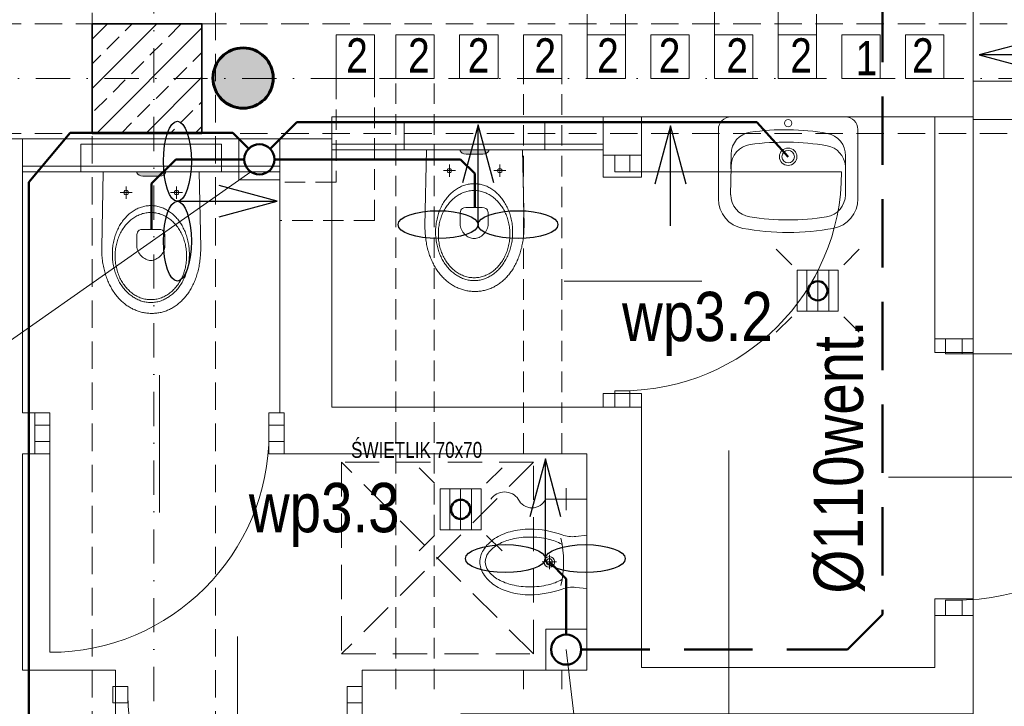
# Model space of a CAD drawing. Header units: millimetres. Extents: x -96593 to 66336, y -23969 to 7139.
# Tile 9 of 256: x -89308 to -88949, y -17185 to -16934. Entities that reach past the tile are written whole.
import ezdxf
from ezdxf.enums import TextEntityAlignment as Align

# ---------------------------------------------------------------- set-up
doc = ezdxf.new("R2010")
doc.units = ezdxf.units.MM
doc.linetypes.add('DASHDOT', pattern=[1, 0.5, -0.25, 0, -0.25])
doc.linetypes.add('DASHED', pattern=[0.75, 0.5, -0.25])
for name, color, linetype, lineweight in [('BA_drz', 7, 'Continuous', 18), ('BA_KS_ist.', 34, 'Continuous', 50), ('BA_met', 7, 'Continuous', 18), ('Hp', 1, 'Continuous', 18), ('MM_KS_OPISY', 7, 'Continuous', 9), ('mm_WENT_graw', 200, 'Continuous', 15), ('mm_went_opis', 7, 'Continuous', 15), ('PG_KANALIZACJA', 7, 'Continuous', 18), ('PG_KONSTRUKCJA', 5, 'Continuous', 35), ('PG_OSIE', 1, 'DASHDOT', 18), ('PG_PODCIĄGI', 1, 'DASHED', 18), ('PG_SZRAF', 1, 'Continuous', 18), ('PG_WENTYLACJA', 1, 'Continuous', 18), ('PG_WIDOKOWE_CIENKIE', 1, 'Continuous', 18), ('PG_WYPOSAŻENIE', 1, 'Continuous', 18), ('PG_ŚCIANY_DZIAŁOWE', 3, 'Continuous', 18), ('PG_ŚWIETLIKI', 1, 'DASHED', 18)]:
    doc.layers.add(name, color=color, linetype=linetype, lineweight=lineweight)
doc.layers.add('PG_POMOCNICZNE', color=6, linetype='Continuous', lineweight=18, plot=False)
doc.styles.add('BIKTC', font='bikromsw.shx', dxfattribs={"width": 0.8})
doc.styles.add('BIKTS', font='bikromsw.shx', dxfattribs={"width": 0.85})
doc.styles.get("Standard").update_dxf_attribs({"font": 'arial.ttf'})

# ---------------------------------------------------------------- blocks, each defined once
blk = doc.blocks.new('A$C243F7E6F')
at = {"layer": 'PG_SZRAF'}
h = blk.add_hatch(dxfattribs=at)
h.set_pattern_fill('ANSI33', color=256, scale=2)
h.set_pattern_definition([(45, (-6891.598, -2675.306), (-8.980256, 8.980256), []), (45, (-6882.618, -2675.306), (-8.980256, 8.980256), [6.35, -3.175])])
h.paths.add_polyline_path([(0, 0), (40, 0), (40, -40), (0, -40)])
at = {"layer": 'PG_KONSTRUKCJA'}
blk.add_lwpolyline([(0, 0), (40, 0), (40, -40), (0, -40), (0, 0)], dxfattribs=at)
blk = doc.blocks.new('dr1h901')
at = {"color": 0}
blk.add_line((-0.5, 0), (-0.5, 1), dxfattribs=at)
blk.add_line((0, 0.3622), (0, -0.2655))
blk.add_arc((-0.5, 0), 1, 0, 90, dxfattribs=at)
blk = doc.blocks.new('*X18')
at = {"color": 0}
for p, q in [((621.16, -2967.99), (636.16, -2967.99)), ((621.16, -2971.99), (636.16, -2971.99)), ((621.16, -2975.99), (636.16, -2975.99))]:
    blk.add_line(p, q, dxfattribs=at)
blk = doc.blocks.new('A$C148D1960')
for p, q in [((-2, 2), (-7.64, 7.64)), ((17, 2), (22.64, 7.64)), ((-2, -17), (-7.64, -22.64)), ((17, -17), (22.64, -22.64))]:
    blk.add_line(p, q)
blk.add_lwpolyline([(15, -15), (0, -15), (0, 0), (15, 0)], close=True)
at = {"rotation": 90.00000000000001}
blk.add_blockref('*X18', (-2964.49, -636.16), dxfattribs=at)
blk = doc.blocks.new('jamb')
blk.add_lwpolyline([(-0.5, -0.5), (-0.5, 0.5), (0.5, 0.5), (0.5, -0.5)], close=True)
blk = doc.blocks.new('A$Cd28b784c')
at = {"lineweight": 18, "transparency": 33554559}
h = blk.add_hatch(color=256, dxfattribs=at)
h.dxf.hatch_style = 1
h.paths.add_polyline_path([(18.54, 22.22), (18.43, 23), (18.14, 23.62), (17.75, 24.08), (17.31, 24.36), (16.9, 24.47), (16.9, 13.87), (17.31, 13.97), (17.75, 14.26), (18.14, 14.72), (18.43, 15.34), (18.54, 16.11)])
at = {"lineweight": 18}
for p, q in [((16.9, 44.83), (6.9, 44.83)), ((6.9, -6.49), (6.9, 44.83)), ((16.9, -6.49), (16.9, 44.83)), ((16.9, -6.49), (6.9, -6.49))]:
    blk.add_line(p, q, dxfattribs=at)
at = {"lineweight": 13}
for p, q in [((44.61, 37.25), (16.9, 36.7)), ((45.21, 37.25), (44.61, 37.25)), ((45.82, 37.23), (45.21, 37.25)), ((46.41, 37.21), (45.82, 37.23)), ((47, 37.18), (46.41, 37.21)), ((47.58, 37.15), (47, 37.18)), ((48.16, 37.1), (47.58, 37.15)), ((48.73, 37.04), (48.16, 37.1)), ((49.3, 36.97), (48.73, 37.04)), ((49.85, 36.9), (49.3, 36.97)), ((50.4, 36.82), (49.85, 36.9)), ((50.95, 36.72), (50.4, 36.82)), ((51.49, 36.62), (50.95, 36.72)), ((52.02, 36.51), (51.49, 36.62)), ((52.54, 36.4), (52.02, 36.51)), ((53.06, 36.27), (52.54, 36.4)), ((53.57, 36.14), (53.06, 36.27)), ((54.07, 36), (53.57, 36.14)), ((54.57, 35.85), (54.07, 36)), ((41.18, 32.33), (41.68, 32.46)), ((41.68, 32.46), (42.18, 32.58)), ((42.18, 32.58), (42.69, 32.69)), ((42.69, 32.69), (43.21, 32.78)), ((43.21, 32.78), (43.73, 32.87)), ((43.73, 32.87), (44.26, 32.94)), ((44.26, 32.94), (44.79, 33)), ((44.79, 33), (45.32, 33.04)), ((45.32, 33.04), (45.87, 33.08)), ((45.87, 33.08), (46.41, 33.1)), ((46.41, 33.1), (46.96, 33.1)), ((46.96, 33.1), (47.51, 33.1)), ((47.51, 33.1), (48.06, 33.08)), ((48.06, 33.08), (48.6, 33.04)), ((48.6, 33.04), (49.13, 33)), ((49.13, 33), (49.67, 32.94)), ((49.67, 32.94), (50.19, 32.87)), ((50.19, 32.87), (50.71, 32.78)), ((50.71, 32.78), (51.23, 32.69)), ((51.23, 32.69), (51.74, 32.58)), ((51.74, 32.58), (52.24, 32.46)), ((52.24, 32.46), (52.74, 32.33)), ((55.05, 35.69), (54.57, 35.85)), ((55.53, 35.53), (55.05, 35.69)), ((56.01, 35.36), (55.53, 35.53)), ((56.47, 35.18), (56.01, 35.36)), ((56.93, 34.99), (56.47, 35.18)), ((57.38, 34.8), (56.93, 34.99)), ((57.83, 34.6), (57.38, 34.8)), ((58.26, 34.39), (57.83, 34.6)), ((58.69, 34.17), (58.26, 34.39)), ((59.11, 33.95), (58.69, 34.17)), ((59.52, 33.72), (59.11, 33.95)), ((59.92, 33.49), (59.52, 33.72)), ((60.32, 33.25), (59.92, 33.49)), ((60.71, 33), (60.32, 33.25)), ((61.09, 32.75), (60.71, 33)), ((61.46, 32.49), (61.09, 32.75)), ((61.82, 32.22), (61.46, 32.49)), ((23.81, 28.83), (23.69, 28.42)), ((24.1, 29.13), (23.81, 28.83)), ((24.51, 29.24), (24.1, 29.13)), ((24.51, 30.6), (24.51, 26.24)), ((24.93, 29.13), (24.51, 29.24)), ((25.22, 28.83), (24.93, 29.13)), ((25.33, 28.42), (25.22, 28.83)), ((33.93, 28.53), (34.28, 28.83)), ((34.28, 28.83), (34.64, 29.12)), ((34.64, 29.12), (35.01, 29.4)), ((35.01, 29.4), (35.4, 29.67)), ((35.4, 29.67), (35.79, 29.93)), ((35.79, 29.93), (36.19, 30.19)), ((36.19, 30.19), (36.6, 30.43)), ((36.6, 30.43), (37.03, 30.67)), ((36.82, 28.56), (37.2, 28.84)), ((37.03, 30.67), (37.46, 30.89)), ((37.2, 28.84), (37.58, 29.11)), ((37.46, 30.89), (37.89, 31.11)), ((37.58, 29.11), (37.98, 29.37)), ((37.89, 31.11), (38.34, 31.31)), ((37.98, 29.37), (38.39, 29.62)), ((38.34, 31.31), (38.79, 31.51)), ((38.39, 29.62), (38.81, 29.86)), ((38.79, 31.51), (39.26, 31.7)), ((38.81, 29.86), (39.24, 30.09)), ((39.24, 30.09), (39.68, 30.31)), ((39.26, 31.7), (39.73, 31.87)), ((39.68, 30.31), (40.12, 30.52)), ((39.73, 31.87), (40.2, 32.03)), ((40.12, 30.52), (40.58, 30.71)), ((40.2, 32.03), (40.69, 32.19)), ((40.58, 30.71), (41.04, 30.9)), ((40.69, 32.19), (41.18, 32.33)), ((41.04, 30.9), (41.51, 31.07)), ((41.51, 31.07), (41.99, 31.23)), ((41.99, 31.23), (42.48, 31.37)), ((42.48, 31.37), (42.97, 31.51)), ((42.97, 31.51), (43.48, 31.63)), ((43.48, 31.63), (43.98, 31.74)), ((43.98, 31.74), (44.5, 31.83)), ((44.5, 31.83), (45.02, 31.91)), ((45.02, 31.91), (45.54, 31.98)), ((45.54, 31.98), (46.07, 32.03)), ((46.07, 32.03), (46.61, 32.07)), ((46.61, 32.07), (47.15, 32.09)), ((47.15, 32.09), (47.7, 32.1)), ((47.7, 32.1), (47.7, 32.09)), ((47.7, 32.1), (48.24, 32.09)), ((48.24, 32.09), (48.79, 32.07)), ((48.79, 32.07), (49.32, 32.03)), ((49.32, 32.03), (49.85, 31.98)), ((49.85, 31.98), (50.38, 31.91)), ((50.38, 31.91), (50.9, 31.83)), ((50.9, 31.83), (51.41, 31.74)), ((51.41, 31.74), (51.92, 31.63)), ((51.92, 31.63), (52.42, 31.51)), ((52.42, 31.51), (52.92, 31.37)), ((52.74, 32.33), (53.23, 32.19)), ((52.92, 31.37), (53.4, 31.23)), ((53.23, 32.19), (53.72, 32.03)), ((53.4, 31.23), (53.88, 31.07)), ((53.72, 32.03), (54.19, 31.87)), ((53.88, 31.07), (54.36, 30.9)), ((54.19, 31.87), (54.66, 31.7)), ((54.36, 30.9), (54.82, 30.71)), ((54.66, 31.7), (55.13, 31.51)), ((54.82, 30.71), (55.27, 30.52)), ((55.13, 31.51), (55.58, 31.31)), ((55.27, 30.52), (55.72, 30.31)), ((55.58, 31.31), (56.03, 31.11)), ((55.72, 30.31), (56.16, 30.09)), ((56.03, 31.11), (56.47, 30.89)), ((56.16, 30.09), (56.59, 29.86)), ((56.47, 30.89), (56.9, 30.67)), ((56.59, 29.86), (57, 29.62)), ((56.9, 30.67), (57.32, 30.43)), ((57, 29.62), (57.41, 29.37)), ((57.32, 30.43), (57.73, 30.19)), ((57.41, 29.37), (57.81, 29.11)), ((57.73, 30.19), (58.13, 29.93)), ((57.81, 29.11), (58.2, 28.84)), ((58.13, 29.93), (58.52, 29.67)), ((58.2, 28.84), (58.58, 28.56)), ((58.52, 29.67), (58.91, 29.4)), ((58.91, 29.4), (59.28, 29.12)), ((59.28, 29.12), (59.64, 28.83)), ((59.64, 28.83), (59.99, 28.53)), ((62.17, 31.95), (61.82, 32.22)), ((62.52, 31.68), (62.17, 31.95)), ((62.85, 31.39), (62.52, 31.68)), ((63.18, 31.11), (62.85, 31.39)), ((63.5, 30.81), (63.18, 31.11)), ((63.81, 30.51), (63.5, 30.81)), ((64.11, 30.21), (63.81, 30.51)), ((64.4, 29.9), (64.11, 30.21)), ((64.69, 29.58), (64.4, 29.9)), ((64.96, 29.26), (64.69, 29.58)), ((65.23, 28.94), (64.96, 29.26)), ((65.48, 28.61), (65.23, 28.94)), ((26.77, 28.42), (22.26, 28.42)), ((23.69, 28.42), (23.81, 28.01)), ((23.81, 28.01), (24.1, 27.71)), ((24.1, 27.71), (24.51, 27.6)), ((24.51, 27.6), (24.93, 27.71)), ((24.93, 27.71), (25.22, 28.01)), ((25.22, 28.01), (25.33, 28.42)), ((30.82, 24.79), (31.04, 25.16)), ((31.04, 25.16), (31.27, 25.53)), ((31.27, 25.53), (31.52, 25.89)), ((31.52, 25.89), (31.78, 26.25)), ((31.78, 26.25), (32.05, 26.59)), ((32.05, 26.59), (32.33, 26.93)), ((32.33, 26.93), (32.63, 27.27)), ((32.63, 27.27), (32.93, 27.6)), ((32.93, 27.6), (33.25, 27.92)), ((33.25, 27.92), (33.58, 28.23)), ((33.47, 24.88), (33.71, 25.25)), ((33.58, 28.23), (33.93, 28.53)), ((33.71, 25.25), (33.96, 25.62)), ((33.96, 25.62), (34.23, 25.98)), ((34.23, 25.98), (34.51, 26.33)), ((34.51, 26.33), (34.8, 26.67)), ((34.8, 26.67), (35.11, 27.01)), ((35.11, 27.01), (35.42, 27.34)), ((35.42, 27.34), (35.76, 27.66)), ((35.76, 27.66), (36.1, 27.96)), ((36.1, 27.96), (36.45, 28.27)), ((36.45, 28.27), (36.82, 28.56)), ((58.58, 28.56), (58.94, 28.27)), ((58.94, 28.27), (59.3, 27.96)), ((59.3, 27.96), (59.64, 27.66)), ((59.64, 27.66), (59.97, 27.34)), ((59.97, 27.34), (60.29, 27.01)), ((59.99, 28.53), (60.34, 28.23)), ((60.29, 27.01), (60.6, 26.67)), ((60.34, 28.23), (60.67, 27.92)), ((60.6, 26.67), (60.89, 26.33)), ((60.67, 27.92), (60.99, 27.6)), ((60.89, 26.33), (61.17, 25.98)), ((60.99, 27.6), (61.29, 27.27)), ((61.17, 25.98), (61.44, 25.62)), ((61.29, 27.27), (61.59, 26.93)), ((61.44, 25.62), (61.69, 25.25)), ((61.59, 26.93), (61.87, 26.59)), ((61.69, 25.25), (61.93, 24.88)), ((61.87, 26.59), (62.15, 26.25)), ((62.15, 26.25), (62.4, 25.89)), ((62.4, 25.89), (62.65, 25.53)), ((62.65, 25.53), (62.88, 25.16)), ((62.88, 25.16), (63.1, 24.79)), ((65.73, 28.28), (65.48, 28.61)), ((65.96, 27.94), (65.73, 28.28)), ((66.19, 27.6), (65.96, 27.94)), ((66.41, 27.25), (66.19, 27.6)), ((66.62, 26.9), (66.41, 27.25)), ((66.82, 26.54), (66.62, 26.9)), ((67, 26.19), (66.82, 26.54)), ((67.18, 25.82), (67, 26.19)), ((67.35, 25.46), (67.18, 25.82)), ((67.51, 25.09), (67.35, 25.46)), ((17.31, 24.36), (16.9, 24.47)), ((17.75, 24.08), (17.31, 24.36)), ((18.14, 23.62), (17.75, 24.08)), ((18.43, 23), (18.14, 23.62)), ((18.54, 22.22), (18.43, 23)), ((18.54, 16.11), (18.54, 22.22)), ((29.47, 21.19), (29.56, 21.61)), ((29.56, 21.61), (29.67, 22.02)), ((29.67, 22.02), (29.79, 22.43)), ((29.79, 22.43), (29.92, 22.84)), ((29.92, 22.84), (30.07, 23.24)), ((30.07, 23.24), (30.24, 23.63)), ((30.24, 23.63), (30.42, 24.02)), ((30.42, 24.02), (30.61, 24.41)), ((30.61, 24.41), (30.82, 24.79)), ((32.01, 21.24), (32.11, 21.66)), ((32.11, 21.66), (32.22, 22.09)), ((32.22, 22.09), (32.35, 22.5)), ((32.35, 22.5), (32.5, 22.91)), ((32.5, 22.91), (32.66, 23.32)), ((32.66, 23.32), (32.84, 23.72)), ((32.84, 23.72), (33.04, 24.11)), ((33.04, 24.11), (33.25, 24.5)), ((33.25, 24.5), (33.47, 24.88)), ((37.97, 22.03), (38.05, 22.73)), ((37.97, 19.27), (37.97, 22.03)), ((38.05, 22.73), (38.28, 23.27)), ((38.28, 23.27), (38.61, 23.65)), ((38.61, 23.65), (39, 23.9)), ((39, 23.9), (39.42, 24.05)), ((39.42, 24.05), (39.83, 24.12)), ((39.83, 24.12), (40.19, 24.14)), ((40.19, 24.14), (44.04, 24.15)), ((44.04, 24.15), (44.56, 24.12)), ((44.56, 24.12), (45.07, 24.03)), ((45.07, 24.03), (45.57, 23.88)), ((45.57, 23.88), (46.05, 23.68)), ((46.05, 23.68), (46.51, 23.44)), ((46.51, 23.44), (46.94, 23.16)), ((46.94, 23.16), (47.35, 22.84)), ((47.35, 22.84), (47.73, 22.48)), ((47.73, 22.48), (48.08, 22.1)), ((48.08, 22.1), (48.38, 21.7)), ((48.38, 21.7), (48.65, 21.28)), ((61.93, 24.88), (62.15, 24.5)), ((62.15, 24.5), (62.36, 24.11)), ((62.36, 24.11), (62.55, 23.72)), ((62.55, 23.72), (62.73, 23.32)), ((62.73, 23.32), (62.9, 22.91)), ((62.9, 22.91), (63.04, 22.5)), ((63.04, 22.5), (63.18, 22.09)), ((63.1, 24.79), (63.31, 24.41)), ((63.18, 22.09), (63.29, 21.66)), ((63.29, 21.66), (63.39, 21.24)), ((63.31, 24.41), (63.5, 24.02)), ((63.5, 24.02), (63.68, 23.63)), ((63.68, 23.63), (63.85, 23.24)), ((63.85, 23.24), (64, 22.84)), ((64, 22.84), (64.13, 22.43)), ((64.13, 22.43), (64.25, 22.02)), ((64.25, 22.02), (64.36, 21.61)), ((64.36, 21.61), (64.45, 21.19)), ((67.66, 24.71), (67.51, 25.09)), ((67.8, 24.34), (67.66, 24.71)), ((67.93, 23.96), (67.8, 24.34)), ((68.04, 23.57), (67.93, 23.96)), ((68.15, 23.19), (68.04, 23.57)), ((68.25, 22.8), (68.15, 23.19)), ((68.33, 22.4), (68.25, 22.8)), ((68.41, 22.01), (68.33, 22.4)), ((68.48, 21.61), (68.41, 22.01)), ((68.53, 21.21), (68.48, 21.61)), ((29.27, 19.48), (29.3, 19.91)), ((29.27, 19.04), (29.27, 19.48)), ((29.27, 18.6), (29.27, 19.04)), ((29.3, 18.17), (29.27, 18.6)), ((29.3, 19.91), (29.34, 20.34)), ((29.34, 17.74), (29.3, 18.17)), ((29.34, 20.34), (29.4, 20.77)), ((29.4, 20.77), (29.47, 21.19)), ((31.78, 19.04), (31.79, 19.49)), ((31.79, 18.59), (31.78, 19.04)), ((31.78, 19.04), (31.78, 19.03)), ((31.79, 19.49), (31.82, 19.93)), ((31.82, 18.15), (31.79, 18.59)), ((31.82, 19.93), (31.86, 20.37)), ((31.86, 17.71), (31.82, 18.15)), ((31.86, 20.37), (31.93, 20.81)), ((31.93, 20.81), (32.01, 21.24)), ((37.97, 16.04), (37.97, 19.27)), ((48.65, 21.28), (48.88, 20.84)), ((48.88, 20.84), (49.06, 20.4)), ((49.06, 20.4), (49.2, 19.94)), ((49.2, 18.14), (49.06, 17.69)), ((49.2, 19.94), (49.28, 19.49)), ((49.28, 18.59), (49.2, 18.14)), ((49.28, 19.49), (49.31, 19.04)), ((49.31, 19.04), (49.28, 18.59)), ((63.39, 21.24), (63.47, 20.81)), ((63.47, 20.81), (63.53, 20.37)), ((63.53, 20.37), (63.58, 19.93)), ((63.58, 18.15), (63.53, 17.71)), ((63.58, 19.93), (63.6, 19.49)), ((63.6, 18.59), (63.58, 18.15)), ((63.6, 19.49), (63.61, 19.04)), ((63.61, 19.04), (63.6, 18.59)), ((63.61, 19.04), (63.61, 19.03)), ((64.45, 21.19), (64.52, 20.77)), ((64.52, 20.77), (64.58, 20.34)), ((64.58, 20.34), (64.62, 19.91)), ((64.62, 18.17), (64.58, 17.74)), ((64.62, 19.91), (64.65, 19.48)), ((64.65, 18.6), (64.62, 18.17)), ((64.65, 19.48), (64.66, 19.04)), ((64.66, 19.04), (64.65, 18.6)), ((64.66, 19.04), (64.66, 19.03)), ((68.57, 20.81), (68.53, 21.21)), ((68.61, 20.4), (68.57, 20.81)), ((68.58, 17.94), (68.61, 18.35)), ((68.63, 19.99), (68.61, 20.4)), ((68.61, 18.35), (68.63, 18.76)), ((68.64, 19.58), (68.63, 19.99)), ((68.63, 18.76), (68.64, 19.17)), ((68.64, 19.17), (68.64, 19.58)), ((18.14, 14.72), (17.75, 14.26)), ((18.43, 15.34), (18.14, 14.72)), ((18.54, 16.11), (18.43, 15.34)), ((29.4, 17.31), (29.34, 17.74)), ((29.47, 16.89), (29.4, 17.31)), ((29.56, 16.47), (29.47, 16.89)), ((29.67, 16.06), (29.56, 16.47)), ((29.79, 15.65), (29.67, 16.06)), ((29.92, 15.24), (29.79, 15.65)), ((30.07, 14.84), (29.92, 15.24)), ((30.24, 14.44), (30.07, 14.84)), ((30.42, 14.05), (30.24, 14.44)), ((31.93, 17.27), (31.86, 17.71)), ((32.01, 16.84), (31.93, 17.27)), ((32.11, 16.41), (32.01, 16.84)), ((32.22, 15.99), (32.11, 16.41)), ((32.35, 15.57), (32.22, 15.99)), ((32.5, 15.16), (32.35, 15.57)), ((32.66, 14.76), (32.5, 15.16)), ((32.84, 14.36), (32.66, 14.76)), ((38.05, 15.34), (37.97, 16.04)), ((37.97, 16.04), (37.97, 16.04)), ((38.28, 14.8), (38.05, 15.34)), ((38.61, 14.42), (38.28, 14.8)), ((39, 14.17), (38.61, 14.42)), ((46.04, 14.39), (45.55, 14.2)), ((46.5, 14.64), (46.04, 14.39)), ((46.93, 14.92), (46.5, 14.64)), ((47.34, 15.24), (46.93, 14.92)), ((47.72, 15.59), (47.34, 15.24)), ((48.07, 15.97), (47.72, 15.59)), ((48.38, 16.38), (48.07, 15.97)), ((48.65, 16.8), (48.38, 16.38)), ((48.88, 17.24), (48.65, 16.8)), ((49.06, 17.69), (48.88, 17.24)), ((62.73, 14.76), (62.55, 14.36)), ((62.9, 15.16), (62.73, 14.76)), ((63.04, 15.57), (62.9, 15.16)), ((63.18, 15.99), (63.04, 15.57)), ((63.29, 16.41), (63.18, 15.99)), ((63.39, 16.84), (63.29, 16.41)), ((63.47, 17.27), (63.39, 16.84)), ((63.53, 17.71), (63.47, 17.27)), ((63.68, 14.44), (63.5, 14.05)), ((63.85, 14.84), (63.68, 14.44)), ((64, 15.24), (63.85, 14.84)), ((64.13, 15.65), (64, 15.24)), ((64.25, 16.06), (64.13, 15.65)), ((64.36, 16.47), (64.25, 16.06)), ((64.45, 16.89), (64.36, 16.47)), ((64.52, 17.31), (64.45, 16.89)), ((64.58, 17.74), (64.52, 17.31)), ((67.69, 14.01), (67.82, 14.39)), ((67.82, 14.39), (67.95, 14.77)), ((67.95, 14.77), (68.06, 15.16)), ((68.06, 15.16), (68.17, 15.55)), ((68.17, 15.55), (68.26, 15.94)), ((68.26, 15.94), (68.34, 16.34)), ((68.34, 16.34), (68.42, 16.73)), ((68.42, 16.73), (68.48, 17.14)), ((68.48, 17.14), (68.53, 17.54)), ((68.53, 17.54), (68.58, 17.94)), ((17.31, 13.97), (16.9, 13.87)), ((17.75, 14.26), (17.31, 13.97)), ((24.51, 10.83), (24.1, 10.72)), ((24.51, 12.19), (24.51, 7.83)), ((24.93, 10.72), (24.51, 10.83)), ((30.61, 13.67), (30.42, 14.05)), ((30.82, 13.29), (30.61, 13.67)), ((31.04, 12.92), (30.82, 13.29)), ((31.27, 12.55), (31.04, 12.92)), ((31.52, 12.19), (31.27, 12.55)), ((31.78, 11.83), (31.52, 12.19)), ((32.05, 11.48), (31.78, 11.83)), ((32.33, 11.14), (32.05, 11.48)), ((32.63, 10.81), (32.33, 11.14)), ((32.93, 10.48), (32.63, 10.81)), ((33.04, 13.96), (32.84, 14.36)), ((33.25, 13.58), (33.04, 13.96)), ((33.47, 13.2), (33.25, 13.58)), ((33.71, 12.82), (33.47, 13.2)), ((33.96, 12.46), (33.71, 12.82)), ((34.23, 12.1), (33.96, 12.46)), ((34.51, 11.75), (34.23, 12.1)), ((34.8, 11.4), (34.51, 11.75)), ((35.11, 11.07), (34.8, 11.4)), ((35.42, 10.74), (35.11, 11.07)), ((39.41, 14.02), (39, 14.17)), ((39.82, 13.95), (39.41, 14.02)), ((40.17, 13.93), (39.82, 13.95)), ((44.01, 13.93), (40.17, 13.93)), ((44.54, 13.96), (44.01, 13.93)), ((45.05, 14.05), (44.54, 13.96)), ((45.55, 14.2), (45.05, 14.05)), ((60.29, 11.07), (59.97, 10.74)), ((60.6, 11.4), (60.29, 11.07)), ((60.89, 11.75), (60.6, 11.4)), ((61.17, 12.1), (60.89, 11.75)), ((61.29, 10.81), (60.99, 10.48)), ((61.44, 12.46), (61.17, 12.1)), ((61.59, 11.14), (61.29, 10.81)), ((61.69, 12.82), (61.44, 12.46)), ((61.87, 11.48), (61.59, 11.14)), ((61.93, 13.2), (61.69, 12.82)), ((62.15, 11.83), (61.87, 11.48)), ((62.15, 13.58), (61.93, 13.2)), ((62.36, 13.96), (62.15, 13.58)), ((62.4, 12.19), (62.15, 11.83)), ((62.55, 14.36), (62.36, 13.96)), ((62.65, 12.55), (62.4, 12.19)), ((62.88, 12.92), (62.65, 12.55)), ((63.1, 13.29), (62.88, 12.92)), ((63.31, 13.67), (63.1, 13.29)), ((63.5, 14.05), (63.31, 13.67)), ((66.05, 10.75), (66.27, 11.09)), ((66.27, 11.09), (66.48, 11.44)), ((66.48, 11.44), (66.68, 11.8)), ((66.68, 11.8), (66.88, 12.16)), ((66.88, 12.16), (67.06, 12.52)), ((67.06, 12.52), (67.23, 12.89)), ((67.23, 12.89), (67.39, 13.26)), ((67.39, 13.26), (67.55, 13.63)), ((67.55, 13.63), (67.69, 14.01)), ((26.77, 10.01), (22.26, 10.01)), ((23.81, 10.42), (23.69, 10.01)), ((23.69, 10.01), (23.81, 9.6)), ((24.1, 10.72), (23.81, 10.42)), ((23.81, 9.6), (24.1, 9.3)), ((24.1, 9.3), (24.51, 9.19)), ((24.51, 9.19), (24.93, 9.3)), ((25.22, 10.42), (24.93, 10.72)), ((24.93, 9.3), (25.22, 9.6)), ((25.33, 10.01), (25.22, 10.42)), ((25.22, 9.6), (25.33, 10.01)), ((33.25, 10.16), (32.93, 10.48)), ((33.58, 9.85), (33.25, 10.16)), ((33.93, 9.54), (33.58, 9.85)), ((34.28, 9.25), (33.93, 9.54)), ((34.64, 8.96), (34.28, 9.25)), ((35.01, 8.68), (34.64, 8.96)), ((35.4, 8.41), (35.01, 8.68)), ((35.79, 8.14), (35.4, 8.41)), ((35.76, 10.42), (35.42, 10.74)), ((36.1, 10.11), (35.76, 10.42)), ((36.19, 7.89), (35.79, 8.14)), ((36.45, 9.81), (36.1, 10.11)), ((36.6, 7.65), (36.19, 7.89)), ((36.82, 9.52), (36.45, 9.81)), ((37.03, 7.41), (36.6, 7.65)), ((37.2, 9.24), (36.82, 9.52)), ((37.46, 7.19), (37.03, 7.41)), ((37.58, 8.97), (37.2, 9.24)), ((37.98, 8.71), (37.58, 8.97)), ((38.39, 8.46), (37.98, 8.71)), ((38.81, 8.21), (38.39, 8.46)), ((39.24, 7.99), (38.81, 8.21)), ((39.68, 7.77), (39.24, 7.99)), ((40.12, 7.56), (39.68, 7.77)), ((40.58, 7.36), (40.12, 7.56)), ((41.04, 7.18), (40.58, 7.36)), ((54.82, 7.36), (54.36, 7.18)), ((55.27, 7.56), (54.82, 7.36)), ((55.72, 7.77), (55.27, 7.56)), ((56.16, 7.99), (55.72, 7.77)), ((56.59, 8.21), (56.16, 7.99)), ((56.9, 7.41), (56.47, 7.19)), ((57, 8.46), (56.59, 8.21)), ((57.32, 7.65), (56.9, 7.41)), ((57.41, 8.71), (57, 8.46)), ((57.73, 7.89), (57.32, 7.65)), ((57.81, 8.97), (57.41, 8.71)), ((58.13, 8.14), (57.73, 7.89)), ((58.2, 9.24), (57.81, 8.97)), ((58.52, 8.41), (58.13, 8.14)), ((58.58, 9.52), (58.2, 9.24)), ((58.91, 8.68), (58.52, 8.41)), ((58.94, 9.81), (58.58, 9.52)), ((59.28, 8.96), (58.91, 8.68)), ((59.3, 10.11), (58.94, 9.81)), ((59.64, 9.25), (59.28, 8.96)), ((59.64, 10.42), (59.3, 10.11)), ((59.97, 10.74), (59.64, 10.42)), ((59.99, 9.54), (59.64, 9.25)), ((60.34, 9.85), (59.99, 9.54)), ((60.67, 10.16), (60.34, 9.85)), ((60.99, 10.48), (60.67, 10.16)), ((62.71, 6.95), (63.04, 7.24)), ((63.04, 7.24), (63.36, 7.53)), ((63.36, 7.53), (63.67, 7.83)), ((63.67, 7.83), (63.97, 8.14)), ((63.97, 8.14), (64.26, 8.45)), ((64.26, 8.45), (64.54, 8.76)), ((64.54, 8.76), (64.82, 9.08)), ((64.82, 9.08), (65.08, 9.4)), ((65.08, 9.4), (65.34, 9.73)), ((65.34, 9.73), (65.59, 10.07)), ((65.59, 10.07), (65.82, 10.4)), ((65.82, 10.4), (66.05, 10.75)), ((37.89, 6.97), (37.46, 7.19)), ((38.34, 6.76), (37.89, 6.97)), ((38.79, 6.57), (38.34, 6.76)), ((39.26, 6.38), (38.79, 6.57)), ((39.73, 6.21), (39.26, 6.38)), ((40.2, 6.04), (39.73, 6.21)), ((40.69, 5.89), (40.2, 6.04)), ((41.18, 5.75), (40.69, 5.89)), ((41.51, 7.01), (41.04, 7.18)), ((41.68, 5.62), (41.18, 5.75)), ((41.99, 6.85), (41.51, 7.01)), ((42.18, 5.5), (41.68, 5.62)), ((42.48, 6.7), (41.99, 6.85)), ((42.69, 5.39), (42.18, 5.5)), ((42.97, 6.57), (42.48, 6.7)), ((43.21, 5.29), (42.69, 5.39)), ((43.48, 6.45), (42.97, 6.57)), ((43.73, 5.21), (43.21, 5.29)), ((43.98, 6.34), (43.48, 6.45)), ((44.26, 5.14), (43.73, 5.21)), ((44.5, 6.25), (43.98, 6.34)), ((44.79, 5.08), (44.26, 5.14)), ((45.02, 6.17), (44.5, 6.25)), ((45.32, 5.03), (44.79, 5.08)), ((45.54, 6.1), (45.02, 6.17)), ((45.87, 5), (45.32, 5.03)), ((46.07, 6.05), (45.54, 6.1)), ((46.41, 4.98), (45.87, 5)), ((46.61, 6.01), (46.07, 6.05)), ((46.96, 4.98), (46.41, 4.98)), ((47.15, 5.99), (46.61, 6.01)), ((47.51, 4.98), (46.96, 4.98)), ((46.96, 4.98), (46.96, 4.97)), ((47.7, 5.98), (47.15, 5.99)), ((48.06, 5), (47.51, 4.98)), ((48.24, 5.99), (47.7, 5.98)), ((47.7, 5.98), (47.7, 5.97)), ((48.6, 5.03), (48.06, 5)), ((48.79, 6.01), (48.24, 5.99)), ((49.13, 5.08), (48.6, 5.03)), ((49.32, 6.05), (48.79, 6.01)), ((49.67, 5.14), (49.13, 5.08)), ((49.85, 6.1), (49.32, 6.05)), ((50.19, 5.21), (49.67, 5.14)), ((50.38, 6.17), (49.85, 6.1)), ((50.71, 5.29), (50.19, 5.21)), ((50.9, 6.25), (50.38, 6.17)), ((51.23, 5.39), (50.71, 5.29)), ((51.41, 6.34), (50.9, 6.25)), ((51.74, 5.5), (51.23, 5.39)), ((51.92, 6.45), (51.41, 6.34)), ((52.24, 5.62), (51.74, 5.5)), ((52.42, 6.57), (51.92, 6.45)), ((52.74, 5.75), (52.24, 5.62)), ((52.92, 6.7), (52.42, 6.57)), ((53.23, 5.89), (52.74, 5.75)), ((53.4, 6.85), (52.92, 6.7)), ((53.72, 6.04), (53.23, 5.89)), ((53.88, 7.01), (53.4, 6.85)), ((54.19, 6.21), (53.72, 6.04)), ((54.36, 7.18), (53.88, 7.01)), ((54.66, 6.38), (54.19, 6.21)), ((55.13, 6.57), (54.66, 6.38)), ((55.58, 6.76), (55.13, 6.57)), ((56.03, 6.97), (55.58, 6.76)), ((56.47, 7.19), (56.03, 6.97)), ((57.28, 3.55), (57.72, 3.75)), ((57.72, 3.75), (58.15, 3.95)), ((58.15, 3.95), (58.58, 4.17)), ((58.58, 4.17), (58.99, 4.39)), ((58.99, 4.39), (59.4, 4.62)), ((59.4, 4.62), (59.8, 4.85)), ((59.8, 4.85), (60.2, 5.09)), ((60.2, 5.09), (60.58, 5.34)), ((60.58, 5.34), (60.96, 5.59)), ((60.96, 5.59), (61.32, 5.85)), ((61.32, 5.85), (61.68, 6.12)), ((61.68, 6.12), (62.04, 6.39)), ((62.04, 6.39), (62.38, 6.67)), ((62.38, 6.67), (62.71, 6.95)), ((16.89, 1.65), (44.61, 1.1)), ((44.61, 1.1), (45.21, 1.1)), ((45.21, 1.1), (45.81, 1.11)), ((45.81, 1.11), (46.4, 1.13)), ((46.4, 1.13), (46.99, 1.16)), ((46.99, 1.16), (47.56, 1.2)), ((47.56, 1.2), (48.14, 1.25)), ((48.14, 1.25), (48.7, 1.3)), ((48.7, 1.3), (49.26, 1.37)), ((49.26, 1.37), (49.82, 1.44)), ((49.82, 1.44), (50.36, 1.53)), ((50.36, 1.53), (50.9, 1.62)), ((50.9, 1.62), (51.44, 1.72)), ((51.44, 1.72), (51.96, 1.83)), ((51.96, 1.83), (52.48, 1.95)), ((52.48, 1.95), (52.99, 2.07)), ((52.99, 2.07), (53.5, 2.2)), ((53.5, 2.2), (54, 2.35)), ((54, 2.35), (54.49, 2.49)), ((54.49, 2.49), (54.97, 2.65)), ((54.97, 2.65), (55.45, 2.81)), ((55.45, 2.81), (55.92, 2.99)), ((55.92, 2.99), (56.38, 3.17)), ((56.38, 3.17), (56.84, 3.35)), ((56.84, 3.35), (57.28, 3.55))]:
    blk.add_line(p, q, dxfattribs=at)
blk = doc.blocks.new('A$C29037962')
at = {"layer": 'PG_WYPOSAŻENIE', "lineweight": 18}
for p, q in [((12.03, 16.29), (12.03, 11.01)), ((9.39, 13.65), (14.66, 13.65))]:
    blk.add_line(p, q, dxfattribs=at)
blk.add_lwpolyline([(0, 20.69, -0.066486), (0.97, 27.98, -0.079028), (3.52, 33.64, -0.107158), (7.72, 37.75, -0.141632), (12.03, 39, -0.141632), (16.33, 37.75, -0.107158), (20.53, 33.64, -0.079028), (23.08, 27.98, -0.066486), (24.05, 20.69, -0.082267), (21.92, 9.02, 0.113756), (21.32, 3.96), (21.75, 0), (2.3, 0), (2.73, 3.96, 0.113756), (2.13, 9.02, -0.082267)], format="xyb", close=True, dxfattribs=at)
for points in [[(5.68, 8.96, -0.003664), (5.59, 9.12, -0.070396), (3.67, 14.1, -0.05666), (2.93, 20.69, -0.05666), (3.67, 27.27, -0.070396), (5.59, 32.26, -0.106167), (8.87, 36, -0.161429), (12.03, 37.05, -0.161429), (15.18, 36, -0.106167), (18.46, 32.26, -0.070396), (20.38, 27.27, -0.05666), (21.13, 20.69, -0.05666), (20.38, 14.1, -0.070396), (18.46, 9.12, -0.003664), (18.37, 8.96, -0.161429)], [(0, 20.69, -0.071321), (0, 20.69)]]:
    blk.add_lwpolyline(points, format="xyb", dxfattribs=at)
for radius in [1.95, 1.17]:
    blk.add_circle((12.03, 13.65), radius, dxfattribs=at)
blk.add_arc((12.03, 47.92), 39.47, 257.3322, 282.6678, dxfattribs=at)
blk = doc.blocks.new('A$Cf7835451')
at = {"layer": 'PG_WIDOKOWE_CIENKIE', "lineweight": 18}
for p, q in [((29.97, 50.9), (4.55, 50.9)), ((0, 4.55), (0, 46.36)), ((13.56, 46.28), (18.9, 46.36)), ((17.27, 46.25), (17.27, 46.33)), ((18.09, 46.3), (28.43, 46.46)), ((19.09, 46.31), (19.09, 46.36)), ((24.43, 46.36), (21.8, 46.36)), ((21.8, 46.36), (21.8, 46.36)), ((21.82, 46.36), (21.82, 46.36)), ((22.54, 46.36), (22.54, 46.41)), ((23.62, 46.36), (23.62, 46.38)), ((14.2, 4.47), (19.54, 4.55)), ((17.27, 4.51), (17.27, 4.6)), ((28.43, 4.55), (19.09, 4.55)), ((29.97, 0), (4.55, 0))]:
    blk.add_line(p, q, dxfattribs=at)
for centre, radius in [((2.27, 25.45), 1.36), ((14.54, 25.45), 3.18), ((14.54, 25.45), 2.27)]:
    blk.add_circle(centre, radius, dxfattribs=at)
for centre, radius, start, end in [((4.55, 46.36), 4.55, 90, 180), ((29.97, 40), 10.91, 10.2403, 90), ((13.68, 38.1), 8.18, 90.8747, 171.7206), ((18.21, 38.12), 8.18, 90.8747, 171.7206), ((28.43, 38.18), 8.18, 9.1541, 90), ((-50.54, 25.45), 92.72, 349.7597, 10.2403), ((92.84, 26.58), 88.17, 171.7206, 190.0289), ((97.37, 26.6), 88.17, 171.7206, 190.0289), ((-50.54, 25.45), 88.17, 350.8459, 9.1541), ((14.07, 12.65), 8.18, 190.0289, 270.8747), ((18.6, 12.67), 8.18, 190.0289, 264.7924), ((28.43, 12.73), 8.18, 270, 350.8459), ((29.97, 10.91), 10.91, 270, 349.7597), ((4.55, 4.55), 4.55, 180, 270)]:
    blk.add_arc(centre, radius, start, end, dxfattribs=at)
blk = doc.blocks.new('A$C3e5ab8de')
at = {"layer": 'PG_WIDOKOWE_CIENKIE', "color": 40, "true_color": 0xf8d731}
for points in [[(952.29, 630.63), (966.29, 630.63), (966.29, 614.63), (952.29, 614.63)], [(974.17, 630.63), (988.17, 630.63), (988.17, 614.63), (974.17, 614.63)], [(1011.42, 630.63), (997.42, 630.63), (997.42, 614.63), (1011.42, 614.63)], [(1034.67, 630.63), (1020.67, 630.63), (1020.67, 614.63), (1034.67, 614.63)], [(1057.92, 630.63), (1043.92, 630.63), (1043.92, 614.63), (1057.92, 614.63)], [(1081.17, 630.63), (1067.17, 630.63), (1067.17, 614.63), (1081.17, 614.63)], [(1104.42, 630.63), (1090.42, 630.63), (1090.42, 614.63), (1104.42, 614.63)], [(1127.67, 630.63), (1113.67, 630.63), (1113.67, 614.63), (1127.67, 614.63)], [(1150.92, 630.63), (1136.92, 630.63), (1136.92, 614.63), (1150.92, 614.63)], [(1174.17, 630.63), (1160.17, 630.63), (1160.17, 614.63), (1174.17, 614.63)]]:
    blk.add_lwpolyline(points, close=True, dxfattribs=at)
blk = doc.blocks.new('A$C6458b610')
at = {"layer": 'mm_went_opis', "color": 40, "lineweight": 30, "true_color": 0xf8d731}
for points in [[(34.89, 20.29), (29.19, 41.54), (23.49, 20.29)], [(29.19, 5.09), (29.19, 41.54)]]:
    blk.add_lwpolyline(points, dxfattribs=at)
for centre in [(14.59, 5.09), (43.78, 5.09)]:
    blk.add_ellipse(centre, major_axis=(-14.59, 0), ratio=0.348878, dxfattribs=at)
blk = doc.blocks.new('A$C370B491A')
at = {"layer": 'BA_met', "color": 252}
blk.add_lwpolyline([(1972.26, 1122.07), (1972.26, 1256.93)], dxfattribs=at)
at = {"layer": 'mm_went_opis', "color": 252, "linetype": 'DASHED', "lineweight": 15, "ltscale": 15}
for p, q in [((1990.23, 1408.76), (1990.23, 1650.76)), ((2004.23, 1408.76), (2004.23, 1650.76)), ((1920.48, 1408.76), (1920.48, 1631.76)), ((1934.48, 1408.76), (1934.48, 1631.76)), ((1828.86, 1392.76), (1828.86, 1354.94)), ((1842.86, 1340.94), (1842.86, 1392.76)), ((1850.73, 1169.76), (1850.73, 1392.76)), ((1864.73, 1169.76), (1864.73, 1392.76)), ((1897.23, 1255.76), (1897.23, 1392.76)), ((1911.23, 1255.76), (1911.23, 1392.76)), ((1828.86, 1354.94), (1808.38, 1354.94)), ((1842.86, 1340.94), (1808.38, 1340.94)), ((1897.23, 1169.76), (1897.23, 1176.76)), ((1911.23, 1169.76), (1911.23, 1176.76))]:
    blk.add_line(p, q, dxfattribs=at)
at = {"layer": 'mm_went_opis', "color": 252, "lineweight": 30}
for points in [[(2084.88, 1407.07), (2063.63, 1401.38), (2084.88, 1395.68)], [(2100.08, 1401.38), (2063.63, 1401.38)], [(1956.65, 1354.22), (1950.96, 1375.47), (1945.26, 1354.22)], [(1950.96, 1339.02), (1950.96, 1375.47)]]:
    blk.add_lwpolyline(points, dxfattribs=at)
at = {"layer": 'PG_OSIE', "color": 252, "ltscale": 25}
for points in [[(1762.38, 2784.36), (1762.38, 0)], [(614.88, 1392.76), (2885.46, 1392.76)]]:
    blk.add_lwpolyline(points, dxfattribs=at)
at = {"layer": 'PG_PODCIĄGI', "color": 252, "ltscale": 20}
for points in [[(1739.88, 2631.76), (1739.88, 157.76)], [(1784.88, 2631.76), (1784.88, 157.76)], [(833.88, 1412.76), (2687.88, 1412.76)], [(833.88, 1372.76), (2687.88, 1372.76)]]:
    blk.add_lwpolyline(points, dxfattribs=at)
at = {"layer": 'PG_POMOCNICZNE', "color": 252}
for points in [[(2061.38, 1674.76), (2194.88, 1674.76), (2194.88, 1412.76), (2192.88, 1412.76), (2192.88, 1391.76), (2182.88, 1391.76), (2182.88, 1377.76), (2092.88, 1377.76), (2092.88, 1391.76), (2061.38, 1391.76), (2061.38, 1674.76)], [(2061.38, 1377.76), (2192.88, 1377.76)], [(2252.38, 815.76), (1719.38, 815.76), (1719.38, 839.76), (1705.38, 839.76), (1705.38, 959.76), (1719.38, 959.76), (1719.38, 982.76), (1874.38, 982.76), (1874.38, 1160.76), (2061.38, 1160.76), (2061.38, 1377.76)], [(1827.38, 1378.76), (1926.38, 1378.76), (1926.38, 1356.76), (1940.38, 1356.76), (1940.38, 1378.76), (2047.38, 1378.76), (2047.38, 1292.76), (2061.38, 1292.76), (2061.38, 1202.76), (2047.38, 1202.76), (2047.38, 1177.76), (1940.38, 1177.76), (1940.38, 1277.76), (1926.39, 1277.76), (1926.39, 1272.76), (1827.38, 1272.76), (1827.38, 1378.76)], [(1714.38, 1370.76), (1808.38, 1370.76), (1808.38, 1270.76), (1804.38, 1270.76), (1804.38, 1255.76), (1920.38, 1255.76), (1920.38, 1176.76), (1838.38, 1176.76), (1838.38, 1158.76)], [(1748.38, 1158.76), (1748.38, 1176.76), (1714.38, 1176.76), (1714.38, 1255.76), (1724.38, 1255.76), (1724.38, 1270.76), (1714.38, 1270.76), (1714.38, 1370.76)]]:
    blk.add_lwpolyline(points, dxfattribs=at)
at = {"layer": 'PG_WENTYLACJA', "color": 252}
for p, q in [((1966.98, 1408.76), (1966.98, 1661.32)), ((1990.23, 1408.76), (1990.23, 1661.97)), ((1990.23, 1408.76), (1990.23, 1656.29)), ((1990.23, 1408.76), (1990.23, 1650.76))]:
    blk.add_line(p, q, dxfattribs=at)
at = {"layer": 'PG_WYPOSAŻENIE', "color": 252, "lineweight": 18}
for points in [[(1827.38, 1368.76), (1926.38, 1368.76)], [(1827.38, 1366.76), (1926.38, 1366.76)], [(1714.38, 1360.76), (1808.38, 1360.76)], [(1714.38, 1358.76), (1808.38, 1358.76)]]:
    blk.add_lwpolyline(points, dxfattribs=at)
at = {"layer": 'PG_WYPOSAŻENIE', "color": 252}
blk.add_lwpolyline([(1920.38, 1239.15), (1905.38, 1239.15, -0.627906), (1895.38, 1239.15, 0.536975), (1885.38, 1239.15)], format="xyb", dxfattribs=at)
blk.add_lwpolyline([(1912.88, 1235.15), (1912.88, 1243.15)], dxfattribs=at)
at = {"layer": 'PG_ŚCIANY_DZIAŁOWE', "color": 252}
for points in [[(1696.38, 1421.76), (2061.38, 1421.76), (2061.38, 1378.76), (1827.38, 1378.76), (1827.38, 1370.76), (1696.38, 1370.76), (1696.38, 1421.76)], [(1389.88, 983.76), (1705.38, 983.76), (1705.38, 959.76), (1719.38, 959.76), (1719.38, 982.76), (1742.38, 982.76), (1742.38, 998.76), (1733.38, 998.76), (1733.38, 1012.76), (1714.38, 1012.76), (1714.38, 1158.76), (1748.38, 1158.76), (1748.38, 1176.76), (1714.38, 1176.76), (1714.38, 1255.76), (1718.88, 1255.76), (1718.88, 1270.76), (1714.38, 1270.76), (1714.38, 1370.76), (1696.38, 1370.76), (1696.38, 997.76), (1389.88, 997.76), (1389.88, 983.76)], [(1808.38, 1370.76), (1808.38, 1270.76), (1809.88, 1270.76), (1809.88, 1255.76), (1920.38, 1255.76), (1920.38, 1176.76), (1838.38, 1176.76), (1838.38, 1158.76)], [(2061.38, 1160.76), (2061.38, 1196.76), (2047.38, 1196.76), (2047.38, 1177.76), (1940.38, 1177.76), (1940.38, 1272.76), (1926.38, 1272.76), (1926.38, 1272.76), (1827.38, 1272.76), (1827.38, 1370.76), (1808.38, 1370.76)]]:
    blk.add_lwpolyline(points, dxfattribs=at)
for points in [[(2087.38, 1391.76), (2061.38, 1391.76), (2061.38, 1377.76), (2087.38, 1377.76)], [(1926.38, 1378.76), (1940.38, 1378.76), (1940.38, 1364.76), (1926.38, 1364.76)], [(2047.38, 1378.76), (2061.38, 1378.76), (2061.38, 1297.76), (2047.38, 1297.76)]]:
    blk.add_lwpolyline(points, close=True, dxfattribs=at)
at = {"layer": 'PG_ŚWIETLIKI', "color": 252, "ltscale": 25}
for p, q in [((1830.89, 1252.66), (1830.89, 1182.66)), ((1900.89, 1252.66), (1830.89, 1252.66)), ((1900.89, 1182.66), (1830.89, 1252.66)), ((1900.89, 1252.66), (1830.89, 1182.66)), ((1900.89, 1182.66), (1900.89, 1252.66)), ((1830.89, 1182.66), (1900.89, 1182.66))]:
    blk.add_line(p, q, dxfattribs=at)
at = {"color": 252, "rotation": 270}
blk.add_blockref('A$C6458b610', (1765.87, 1377.17), dxfattribs=at)
at = {"color": 252}
for p in [(1851.51, 1334.34), (1876.07, 1212.39)]:
    blk.add_blockref('A$C6458b610', p, dxfattribs=at)
at = {"layer": 'BA_drz', "color": 252, "xscale": -5.5, "yscale": 5.999999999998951, "zscale": 5.5}
for p in [(1933.38, 1361.76), (1933.38, 1275.76), (1721.63, 1263.26), (1807.13, 1263.26), (1750.13, 1167.76), (1835.63, 1167.76)]:
    blk.add_blockref('jamb', p, dxfattribs=at)
at = {"layer": 'BA_drz', "color": 252}
for name, p, xscale, yscale, zscale, rotation in [('dr1h901', (1933.38, 1318.76), 79.99999999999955, 79.99999999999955, -79.99999999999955, 270), ('jamb', (2054.38, 1295.01), -5.5, 5.999999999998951, 5.5, 270), ('dr1h901', (2054.38, 1247.26), 90, 90, -90, 270), ('dr1h901', (1764.38, 1263.26), -79.99999999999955, 79.99999999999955, -79.99999999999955, 180), ('jamb', (2054.38, 1199.51), -5.5, 5.999999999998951, 5.5, 270), ('dr1h901', (1792.88, 1167.76), 79.99999999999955, 79.99999999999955, -79.99999999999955, 180)]:
    blk.add_blockref(name, p, dxfattribs=dict(at, xscale=xscale, yscale=yscale, zscale=zscale, rotation=rotation))
at = {"layer": 'PG_KANALIZACJA', "color": 252}
for p in [(1997.2, 1322.77), (1866.84, 1242.97)]:
    blk.add_blockref('A$C148D1960', p, dxfattribs=at)
at = {"layer": 'PG_KONSTRUKCJA', "color": 252}
blk.add_blockref('A$C243F7E6F', (1739.88, 1412.76), dxfattribs=at)
at = {"layer": 'PG_WENTYLACJA', "color": 252}
blk.add_blockref('A$C3e5ab8de', (876.56, 778.13), dxfattribs=at)
at = {"layer": 'PG_WIDOKOWE_CIENKIE', "color": 252, "lineweight": 30, "rotation": 270}
for p in [(1860.22, 1383.65), (1742.22, 1375.65)]:
    blk.add_blockref('A$Cd28b784c', p, dxfattribs=at)
at = {"layer": 'PG_WIDOKOWE_CIENKIE', "color": 252, "lineweight": 30, "xscale": -1, "rotation": 90}
blk.add_blockref('A$Cf7835451', (2019.34, 1378.76), dxfattribs=at)
at = {"layer": 'PG_WYPOSAŻENIE', "color": 252, "rotation": 90.00000000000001}
blk.add_blockref('A$C29037962', (1920.38, 1204.23), dxfattribs=at)
at = {"layer": 'Hp', "color": 252, "style": 'BIKTC', "width": 0.8}
blk.add_text('ŚWIETLIK 70x70', height=5.8333, rotation=360, dxfattribs=at).set_placement((1858.28, 1252.51), align=Align.BOTTOM_CENTER)
at = {"layer": 'mm_went_opis', "color": 252, "lineweight": 30, "style": 'BIKTS', "width": 0.85}
for s, p in [('2', (1832.57, 1394.97)), ('2', (1855.15, 1394.97)), ('2', (1876.94, 1394.97)), ('2', (1901.27, 1394.97)), ('2', (1924.15, 1394.97)), ('2', (1946.64, 1394.97)), ('2', (1971.34, 1394.97)), ('2', (1994.65, 1394.97)), ('2', (1994.65, 1394.97)), ('1', (2018.54, 1394)), ('2', (2039.11, 1394.97))]:
    blk.add_text(s, height=12.5, dxfattribs=at).set_placement(p)

msp = doc.modelspace()

# ---------------------------------------------------------------- hatches: boundary and pattern name
at = {"layer": 'mm_went_opis', "lineweight": 60}
h = msp.add_hatch(color=4, dxfattribs=at)
h.dxf.hatch_style = 1
h.paths.add_polyline_path([(-89237.72, -16955.47, 0.00845), (-89237.72, -16955.85), (-89215.73, -16955.85, 0.00845), (-89215.72, -16955.47, 1)])
h.paths.add_polyline_path([(-89215.73, -16955.85), (-89237.72, -16955.85, 0.966758)])
h = msp.add_hatch(color=4, dxfattribs=at)
h.dxf.hatch_style = 1
h.paths.add_polyline_path([(-89237.72, -16955.47, 0.00845), (-89237.72, -16955.85), (-89215.73, -16955.85, 0.00845), (-89215.72, -16955.47, 1)])
h.paths.add_polyline_path([(-89215.73, -16955.85), (-89237.72, -16955.85, 0.966758)])

# ---------------------------------------------------------------- linework, layer by layer
at = {"layer": 'BA_KS_ist.', "linetype": 'DASHED', "ltscale": 50}
for p, q in [((-88993.28, -16924.66), (-88993.28, -17151.3)), ((-89006.14, -17164.16), (-88993.28, -17151.3)), ((-89103.28, -17164.16), (-89006.14, -17164.16))]:
    msp.add_line(p, q, dxfattribs=at)
at = {"layer": 'BA_KS_ist.', "color": 30, "linetype": 'Continuous', "ltscale": 25}
for p, q in [((-89216.89, -16981.27), (-89207.17, -16971.56)), ((-89207.17, -16971.56), (-89039.16, -16971.56)), ((-89027.78, -16984.2), (-89039.16, -16971.56)), ((-89289.86, -16975.51), (-89304.93, -16993.52)), ((-89230.43, -16975.51), (-89289.86, -16975.51)), ((-89224.67, -16981.27), (-89230.43, -16975.51)), ((-89260.17, -16994.01), (-89251.32, -16985.16)), ((-89226.28, -16985.16), (-89251.32, -16985.16)), ((-89215.28, -16985.16), (-89147.32, -16985.16)), ((-89142.17, -16990.31), (-89147.32, -16985.16)), ((-89142.17, -17002.73), (-89142.17, -16990.31)), ((-89304.93, -16993.52), (-89304.93, -17243.69)), ((-89260.17, -17010.73), (-89260.17, -16994.01)), ((-89114.93, -17132.16), (-89108.78, -17138.31)), ((-89108.78, -17158.66), (-89108.78, -17138.31))]:
    msp.add_line(p, q, dxfattribs=at)
at = {"layer": 'BA_KS_ist.', "linetype": 'Continuous', "lineweight": 15, "ltscale": 25}
for points in [[(-89228.28, -16977.66), (-89213.28, -16977.66), (-89213.28, -16992.66), (-89228.28, -16992.66)], [(-89116.28, -17156.66), (-89101.28, -17156.66), (-89101.28, -17171.66), (-89116.28, -17171.66)], [(-89116.28, -17156.66), (-89101.28, -17156.66), (-89101.28, -17171.66), (-89116.28, -17171.66)]]:
    msp.add_lwpolyline(points, close=True, dxfattribs=at)
at = {"layer": 'BA_KS_ist.', "color": 1, "linetype": 'Continuous', "ltscale": 25}
for centre in [(-89220.78, -16985.16), (-89108.78, -17164.16)]:
    msp.add_circle(centre, 5.5, dxfattribs=at)
at = {"layer": 'BA_KS_ist.', "linetype": 'Continuous', "ltscale": 25}
for centre, radius in [((-89016.96, -17033.15), 3.5), ((-89147.32, -17112.95), 3.5), ((-89108.78, -17164.16), 5.5)]:
    msp.add_circle(centre, radius, dxfattribs=at)
at = {"layer": 'MM_KS_OPISY'}
for p, q in [((-89345.52, -17075.02), (-89223.94, -16989.66)), ((-89078.23, -17426.93), (-89108.78, -17164.16))]:
    msp.add_line(p, q, dxfattribs=at)
at = {"layer": 'mm_went_opis', "color": 4, "lineweight": 60}
msp.add_circle((-89226.72, -16955.47), 11, dxfattribs=at)
msp.add_circle((-89226.72, -16955.47), 11, dxfattribs=at)

# ---------------------------------------------------------------- block references
at = {"layer": 'mm_WENT_graw', "color": 2, "lineweight": 60}
msp.add_blockref('A$C370B491A', (-91021.66, -18348.42), dxfattribs=at)

# ---------------------------------------------------------------- texts
at = {"layer": 'MM_KS_OPISY', "insert": (-89018.44, -17143.72), "char_height": 18, "attachment_point": 1, "rotation": 90}
msp.add_mtext_dynamic_manual_height_columns('{\\fArial Narrow|b0|i0|c238|p34;%%C110went.}', width=200.9859, gutter_width=1, heights=[0], dxfattribs=at)
at = {"layer": 'MM_KS_OPISY', "char_height": 18, "attachment_point": 1}
for s, insert in [('{\\fArial Narrow|b0|i0|c238|p34;wp3.2}', (-89088.41, -17033.54)), ('{\\fArial Narrow|b0|i0|c238|p34;wp3.3}', (-89224.62, -17103.31))]:
    msp.add_mtext_dynamic_manual_height_columns(s, width=200.9859, gutter_width=1, heights=[0], dxfattribs=dict(at, insert=insert))

doc.saveas('drawing.dxf')
